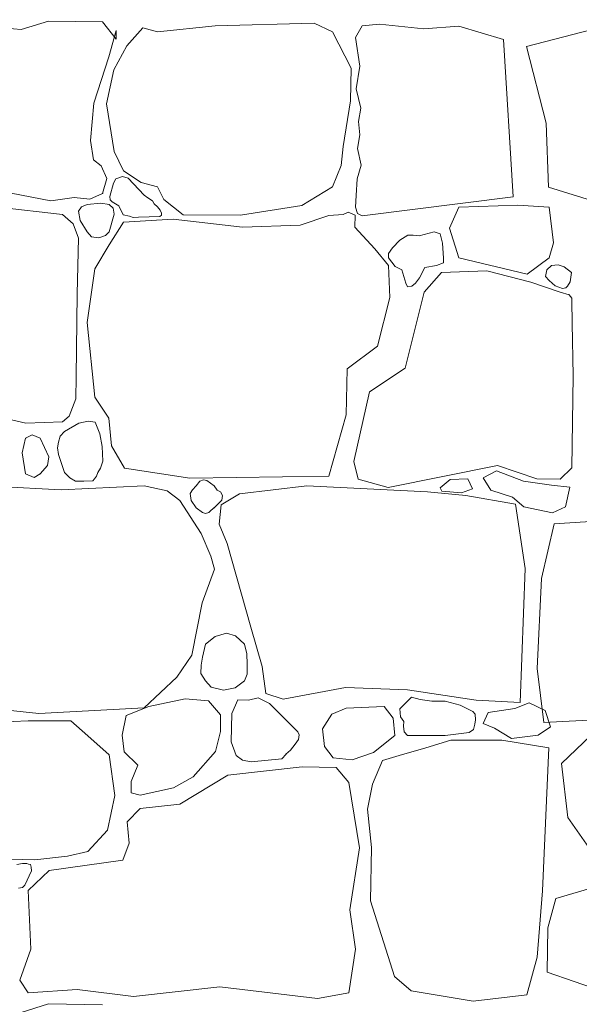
# Model space of a CAD drawing. Header units: centimetres. Extents: x 13236 to 130629, y -361 to 3059.
# Tile 29 of 71: x 76447 to 76498, y -23 to 66. Entities that reach past the tile are written whole.
import ezdxf

# ---------------------------------------------------------------- set-up
doc = ezdxf.new("R2010")
doc.units = ezdxf.units.CM
doc.header["$MEASUREMENT"] = 0
doc.linetypes.add('Wipeout_Contour', pattern=[100, 0, -100])
doc.layers.add('_elementy3d', color=7, linetype='Continuous')
doc.layers.add('_elementy3d_Nr_pióra__102', color=9, linetype='Continuous', lineweight=5)

# ---------------------------------------------------------------- blocks, each defined once
blk = doc.blocks.new('*X471', base_point=(73973.137, 422.665))
at = {"layer": '_elementy3d_Nr_pióra__102', "linetype": 'Continuous'}
for p, q in [((76449.795, 66.107), (76447.318, 65.339)), ((76454.699, 66.033), (76449.795, 66.107)), ((76447.318, 65.339), (76444.148, 65.636)), ((76455.913, 64.472), (76454.699, 66.033)), ((76455.269, 62.862), (76455.937, 65.265)), ((76455.937, 65.265), (76455.913, 64.472)), ((76458.34, 65.488), (76456.903, 63.853)), ((76459.677, 65.116), (76458.34, 65.488)), ((76464.903, 65.686), (76459.677, 65.116)), ((76473.869, 65.909), (76464.903, 65.686)), ((76475.529, 65.116), (76473.869, 65.909)), ((76478.229, 65.661), (76477.627, 64.613)), ((76479.788, 65.816), (76478.229, 65.661)), ((76483.826, 65.389), (76479.788, 65.816)), ((76486.996, 65.636), (76483.826, 65.389)), ((76491.052, 64.423), (76486.996, 65.636)), ((76493.137, 63.795), (76501.529, 65.983)), ((76477.238, 61.847), (76475.529, 65.116)), ((76477.627, 64.613), (76478.028, 62.009)), ((76491.913, 50.156), (76491.052, 64.423)), ((76456.903, 63.853), (76455.715, 61.698)), ((76494.904, 56.855), (76493.137, 63.795)), ((76453.906, 58.652), (76455.269, 62.862)), ((76455.715, 61.698), (76455.046, 58.602)), ((76477.164, 58.875), (76477.238, 61.847)), ((76478.028, 62.009), (76477.7, 59.954)), ((76477.7, 59.954), (76478.102, 58.202)), ((76453.609, 55.259), (76453.906, 58.652)), ((76455.046, 58.602), (76455.739, 54.268)), ((76476.52, 54.739), (76477.164, 58.875)), ((76478.102, 58.202), (76477.905, 56.991)), ((76477.905, 56.991), (76478.02, 55.803)), ((76495.135, 51.05), (76494.904, 56.855)), ((76478.02, 55.803), (76477.799, 54.559)), ((76453.882, 53.525), (76453.609, 55.259)), ((76476.321, 53.005), (76476.52, 54.739)), ((76477.799, 54.559), (76478.134, 53.036)), ((76455.739, 54.268), (76456.581, 52.534)), ((76454.575, 52.98), (76453.882, 53.525)), ((76455.095, 51.841), (76454.575, 52.98)), ((76475.529, 51.073), (76476.321, 53.005)), ((76478.134, 53.036), (76477.79, 51.8)), ((76454.699, 50.478), (76455.095, 51.841)), ((76456.5, 52.004), (76455.896, 51.79)), ((76457.023, 51.844), (76456.5, 52.004)), ((76456.581, 52.534), (76458.191, 51.469)), ((76458.478, 50.311), (76457.023, 51.844)), ((76477.79, 51.8), (76477.684, 50.285)), ((76455.674, 51.417), (76455.362, 50.183)), ((76455.896, 51.79), (76455.674, 51.417)), ((76458.191, 51.469), (76459.677, 51.073)), ((76459.677, 51.073), (76460.247, 49.909)), ((76472.755, 49.364), (76475.529, 51.073)), ((76504.03, 48.254), (76495.135, 51.05)), ((76446.402, 50.503), (76449.993, 49.81)), ((76449.993, 49.81), (76452.123, 50.107)), ((76452.123, 50.107), (76453.535, 49.958)), ((76453.535, 49.958), (76454.699, 50.478)), ((76455.362, 50.183), (76455.377, 49.879)), ((76458.786, 50.082), (76458.478, 50.311)), ((76459.22, 49.808), (76458.786, 50.082)), ((76477.684, 50.285), (76477.627, 49.221)), ((76478.229, 48.447), (76491.913, 50.156)), ((76451.058, 48.571), (76443.925, 49.364)), ((76452.774, 49.259), (76452.497, 48.861)), ((76453.287, 49.463), (76452.774, 49.259)), ((76454.547, 49.594), (76453.287, 49.463)), ((76455.294, 49.463), (76454.547, 49.594)), ((76455.653, 49.125), (76455.294, 49.463)), ((76455.377, 49.879), (76455.57, 49.707)), ((76455.57, 49.707), (76456.177, 49.338)), ((76455.746, 48.584), (76455.653, 49.125)), ((76456.177, 49.338), (76456.567, 48.538)), ((76459.371, 49.531), (76459.22, 49.808)), ((76459.681, 49.267), (76459.371, 49.531)), ((76459.903, 48.949), (76459.681, 49.267)), ((76460.247, 49.909), (76462.006, 48.547)), ((76467.207, 48.497), (76472.755, 49.364)), ((76477.627, 49.221), (76477.799, 48.664)), ((76486.996, 49.221), (76486.136, 47.324)), ((76492.332, 49.424), (76486.996, 49.221)), ((76495.17, 49.221), (76492.332, 49.424)), ((76495.573, 46.002), (76495.17, 49.221)), ((76452.013, 47.728), (76451.058, 48.571)), ((76452.497, 48.861), (76452.673, 48.014)), ((76455.294, 46.986), (76455.746, 48.584)), ((76456.567, 48.538), (76457.124, 48.421)), ((76457.124, 48.421), (76457.46, 48.286)), ((76457.46, 48.286), (76457.95, 48.316)), ((76457.95, 48.316), (76459.891, 48.37)), ((76459.891, 48.37), (76460.033, 48.488)), ((76460.029, 48.68), (76459.903, 48.949)), ((76460.033, 48.488), (76460.029, 48.68)), ((76462.006, 48.547), (76467.207, 48.497)), ((76475.207, 48.472), (76472.606, 47.581)), ((76476.513, 48.558), (76475.207, 48.472)), ((76476.955, 48.787), (76476.513, 48.558)), ((76477.594, 48.517), (76476.955, 48.787)), ((76477.56, 47.407), (76477.594, 48.517)), ((76477.799, 48.664), (76478.229, 48.447)), ((76452.521, 46.428), (76452.013, 47.728)), ((76452.673, 48.014), (76453.287, 46.986)), ((76456.581, 47.878), (76455.294, 45.82)), ((76461.089, 48.125), (76456.581, 47.878)), ((76467.38, 47.407), (76461.089, 48.125)), ((76472.606, 47.581), (76467.38, 47.407)), ((76479.393, 45.451), (76477.56, 47.407)), ((76453.287, 46.986), (76453.692, 46.522)), ((76453.692, 46.522), (76454.341, 46.455)), ((76454.341, 46.455), (76454.945, 46.648)), ((76454.945, 46.648), (76455.294, 46.986)), ((76482.375, 46.683), (76481.647, 46.225)), ((76482.842, 46.691), (76482.375, 46.683)), ((76483.405, 46.639), (76482.842, 46.691)), ((76484.749, 46.986), (76483.405, 46.639)), ((76485.306, 46.798), (76484.749, 46.986)), ((76485.527, 45.963), (76485.306, 46.798)), ((76486.136, 47.324), (76486.996, 44.62)), ((76452.389, 41.381), (76452.521, 46.428)), ((76455.294, 45.82), (76454.006, 43.642)), ((76480.975, 45.553), (76480.629, 45.036)), ((76481.647, 46.225), (76480.975, 45.553)), ((76485.617, 44.604), (76485.527, 45.963)), ((76495.17, 44.62), (76495.573, 46.002)), ((76480.631, 43.94), (76479.393, 45.451)), ((76480.629, 45.036), (76480.631, 44.62)), ((76480.631, 44.62), (76481.221, 43.859)), ((76480.73, 41.042), (76480.631, 43.94)), ((76481.221, 43.859), (76481.818, 43.556)), ((76483.906, 43.752), (76484.968, 43.933)), ((76484.968, 43.933), (76485.593, 44.194)), ((76485.593, 44.194), (76485.617, 44.604)), ((76486.996, 44.62), (76493.188, 43.15)), ((76493.188, 43.15), (76495.17, 44.62)), ((76494.959, 43.53), (76495.4, 43.931)), ((76495.4, 43.931), (76496, 44.002)), ((76496, 44.002), (76496.553, 43.809)), ((76496.553, 43.809), (76497.217, 43.3)), ((76454.006, 43.642), (76453.287, 38.763)), ((76481.818, 43.556), (76482.191, 42.33)), ((76483.415, 42.819), (76483.906, 43.752)), ((76485.436, 43.296), (76483.851, 41.512)), ((76489.547, 43.444), (76485.436, 43.296)), ((76493.51, 42.429), (76489.547, 43.444)), ((76494.86, 42.944), (76494.959, 43.53)), ((76495.17, 42.566), (76494.86, 42.944)), ((76497.217, 43.3), (76497.103, 42.444)), ((76482.191, 42.33), (76482.326, 42)), ((76482.326, 42), (76482.719, 42.049)), ((76482.719, 42.049), (76483.063, 42.32)), ((76483.063, 42.32), (76483.415, 42.819)), ((76496.185, 41.512), (76493.51, 42.429)), ((76495.72, 42.102), (76495.17, 42.566)), ((76496.388, 41.863), (76495.72, 42.102)), ((76496.846, 42.07), (76496.689, 41.899)), ((76497.103, 42.444), (76496.846, 42.07)), ((76452.314, 33.847), (76452.389, 41.381)), ((76483.851, 41.512), (76482.117, 34.627)), ((76496.989, 41.288), (76496.185, 41.512)), ((76496.689, 41.899), (76496.388, 41.863)), ((76497.243, 40.985), (76496.989, 41.288)), ((76479.616, 36.608), (76480.73, 41.042)), ((76497.25, 40.745), (76497.243, 40.985)), ((76497.275, 38.714), (76497.25, 40.745)), ((76453.287, 38.763), (76453.981, 32.002)), ((76497.374, 33.933), (76497.275, 38.714)), ((76476.866, 34.577), (76479.616, 36.608)), ((76476.767, 30.392), (76476.866, 34.577)), ((76482.117, 34.627), (76478.897, 32.472)), ((76452.267, 31.832), (76452.314, 33.847)), ((76497.225, 25.587), (76497.374, 33.933)), ((76478.897, 32.472), (76477.485, 26.156)), ((76451.664, 30.259), (76452.267, 31.832)), ((76453.981, 32.002), (76455.269, 30.094)), ((76475.207, 24.844), (76476.767, 30.392)), ((76445.543, 30.137), (76447.747, 29.638)), ((76447.747, 29.638), (76451.058, 29.748)), ((76451.058, 29.748), (76451.664, 30.259)), ((76452.531, 29.627), (76451.256, 28.881)), ((76453.402, 29.824), (76452.531, 29.627)), ((76454.025, 29.737), (76453.402, 29.824)), ((76454.278, 29.129), (76454.025, 29.737)), ((76455.269, 30.094), (76455.516, 27.593)), ((76448.323, 28.586), (76447.714, 28.262)), ((76449.027, 28.262), (76448.323, 28.586)), ((76451.256, 28.881), (76450.851, 28.454)), ((76454.456, 28.665), (76454.278, 29.129)), ((76454.666, 27.535), (76454.456, 28.665)), ((76447.714, 28.262), (76447.393, 26.949)), ((76449.82, 26.577), (76449.027, 28.262)), ((76450.693, 27.918), (76450.616, 27.392)), ((76450.851, 28.454), (76450.693, 27.918)), ((76447.393, 26.949), (76447.714, 25.042)), ((76450.616, 27.392), (76450.711, 26.8)), ((76450.711, 26.8), (76451.256, 25.166)), ((76454.724, 26.204), (76454.666, 27.535)), ((76455.516, 27.593), (76456.68, 25.562)), ((76449.696, 25.785), (76449.82, 26.577)), ((76454.499, 25.549), (76454.724, 26.204)), ((76477.485, 26.156), (76477.857, 24.546)), ((76447.714, 25.042), (76448.499, 24.715)), ((76448.499, 24.715), (76449.027, 25.042)), ((76449.027, 25.042), (76449.696, 25.785)), ((76451.256, 25.166), (76451.717, 24.668)), ((76454.154, 24.835), (76454.278, 25.166)), ((76454.278, 25.166), (76454.499, 25.549)), ((76456.68, 25.562), (76462.6, 24.646)), ((76480.581, 23.803), (76490.489, 25.785)), ((76490.398, 25.311), (76489.191, 24.693)), ((76492.871, 24.369), (76490.398, 25.311)), ((76490.489, 25.785), (76494.055, 24.596)), ((76496.185, 24.546), (76497.225, 25.587)), ((76451.717, 24.668), (76452.244, 24.385)), ((76452.244, 24.385), (76452.986, 24.376)), ((76452.986, 24.376), (76453.809, 24.395)), ((76453.809, 24.395), (76453.977, 24.596)), ((76453.977, 24.596), (76454.154, 24.835)), ((76462.6, 24.646), (76475.207, 24.844)), ((76463.527, 24.376), (76463.194, 23.952)), ((76463.843, 24.511), (76463.527, 24.376)), ((76464.16, 24.447), (76463.843, 24.511)), ((76464.804, 23.952), (76464.16, 24.447)), ((76477.857, 24.546), (76480.581, 23.803)), ((76485.305, 23.781), (76486.218, 24.516)), ((76486.218, 24.516), (76487.808, 24.575)), ((76487.808, 24.575), (76488.22, 23.692)), ((76489.191, 24.693), (76489.898, 23.574)), ((76495.402, 24.016), (76492.871, 24.369)), ((76494.055, 24.596), (76496.185, 24.546)), ((76450.934, 23.581), (76444.197, 23.952)), ((76458.478, 23.952), (76450.934, 23.581)), ((76460.544, 23.506), (76458.478, 23.952)), ((76461.684, 22.615), (76460.544, 23.506)), ((76462.835, 23.585), (76462.625, 23.259)), ((76462.625, 23.259), (76462.736, 22.635)), ((76463.194, 23.952), (76462.835, 23.585)), ((76465.08, 23.561), (76464.804, 23.952)), ((76465.374, 23.407), (76465.08, 23.561)), ((76465.564, 23.089), (76465.374, 23.407)), ((76467.108, 23.234), (76465.448, 22.243)), ((76473.225, 23.952), (76467.108, 23.234)), ((76484.148, 23.407), (76473.225, 23.952)), ((76487.64, 23.085), (76484.148, 23.407)), ((76485.453, 23.457), (76485.305, 23.781)), ((76487.248, 23.31), (76485.453, 23.457)), ((76488.22, 23.692), (76487.248, 23.31)), ((76489.898, 23.574), (76491.87, 22.927)), ((76497.051, 23.839), (76495.402, 24.016)), ((76496.668, 22.044), (76497.051, 23.839)), ((76463.64, 19.618), (76461.684, 22.615)), ((76462.736, 22.635), (76463.194, 21.971)), ((76464.804, 21.971), (76465.511, 22.659)), ((76465.511, 22.659), (76465.564, 23.089)), ((76492.118, 22.297), (76487.64, 23.085)), ((76491.87, 22.927), (76492.9, 22.044)), ((76463.194, 21.971), (76463.753, 21.53)), ((76463.753, 21.53), (76464.037, 21.446)), ((76464.037, 21.446), (76464.331, 21.534)), ((76464.331, 21.534), (76464.535, 21.745)), ((76464.535, 21.745), (76464.804, 21.971)), ((76465.448, 22.243), (76465.275, 20.485)), ((76493.014, 16.471), (76492.118, 22.297)), ((76492.9, 22.044), (76495.491, 21.514)), ((76495.491, 21.514), (76496.668, 22.044)), ((76500.125, 20.786), (76495.646, 20.512)), ((76465.275, 20.485), (76465.979, 18.727)), ((76495.646, 20.512), (76494.48, 15.538)), ((76464.507, 17.587), (76463.64, 19.618)), ((76465.979, 18.727), (76468.123, 11.147)), ((76464.854, 16.398), (76464.507, 17.587)), ((76463.715, 13.351), (76464.854, 16.398)), ((76492.545, 4.311), (76493.014, 16.471)), ((76494.48, 15.538), (76494.091, 7.397)), ((76462.773, 8.596), (76463.715, 13.351)), ((76468.123, 11.147), (76469.163, 7.58)), ((76464.902, 10.297), (76464.024, 9.581)), ((76465.923, 10.589), (76464.902, 10.297)), ((76466.748, 10.34), (76465.923, 10.589)), ((76467.547, 9.581), (76466.748, 10.34)), ((76464.024, 9.581), (76463.745, 8.411)), ((76467.778, 8.721), (76467.547, 9.581)), ((76461.436, 6.59), (76462.773, 8.596)), ((76463.745, 8.411), (76463.627, 7.687)), ((76467.804, 7.783), (76467.778, 8.721)), ((76463.627, 7.687), (76463.618, 6.94)), ((76467.808, 6.883), (76467.804, 7.783)), ((76469.163, 7.58), (76469.51, 5.128)), ((76494.091, 7.397), (76494.689, 2.495)), ((76458.478, 3.816), (76461.436, 6.59)), ((76463.618, 6.94), (76464.024, 6.268)), ((76464.024, 6.268), (76464.548, 5.705)), ((76466.726, 5.635), (76467.547, 6.268)), ((76467.547, 6.268), (76467.808, 6.883)), ((76464.548, 5.705), (76465.661, 5.43)), ((76465.661, 5.43), (76466.726, 5.635)), ((76471.071, 4.608), (76476.718, 5.649)), ((76476.718, 5.649), (76482.34, 5.45)), ((76482.34, 5.45), (76488.557, 4.509)), ((76462.179, 4.633), (76458.885, 3.94)), ((76464.284, 4.46), (76462.179, 4.633)), ((76466.962, 4.535), (76466.403, 3.296)), ((76467.931, 4.5), (76466.962, 4.535)), ((76468.795, 4.723), (76467.931, 4.5)), ((76469.832, 4.212), (76468.795, 4.723)), ((76469.51, 5.128), (76471.071, 4.608)), ((76482.694, 4.772), (76482.34, 4.435)), ((76483.477, 4.59), (76482.694, 4.772)), ((76484.546, 4.414), (76483.477, 4.59)), ((76488.557, 4.509), (76492.545, 4.311)), ((76444.197, 3.816), (76448.928, 3.32)), ((76448.928, 3.32), (76458.478, 3.816)), ((76458.885, 3.94), (76456.829, 3.122)), ((76465.399, 3.172), (76464.284, 4.46)), ((76472.408, 1.636), (76469.832, 4.212)), ((76476.767, 3.791), (76475.479, 3.246)), ((76480.235, 3.94), (76476.767, 3.791)), ((76481.052, 2.875), (76480.235, 3.94)), ((76482.34, 4.435), (76481.648, 3.72)), ((76481.648, 3.72), (76481.708, 3.009)), ((76485.758, 4.435), (76484.546, 4.414)), ((76487.13, 4.072), (76485.758, 4.435)), ((76487.719, 3.747), (76487.13, 4.072)), ((76488.276, 3.472), (76487.719, 3.747)), ((76489.663, 3.384), (76492.082, 3.745)), ((76492.082, 3.745), (76493.382, 4.287)), ((76493.382, 4.287), (76494.827, 3.565)), ((76456.829, 3.122), (76456.456, 1.329)), ((76465.374, 1.686), (76465.399, 3.172)), ((76466.403, 3.296), (76466.365, 0.745)), ((76475.479, 3.246), (76474.648, 1.906)), ((76481.189, 1.316), (76481.052, 2.875)), ((76481.708, 3.009), (76481.995, 2.59)), ((76488.485, 3.24), (76488.276, 3.472)), ((76488.441, 2.331), (76488.491, 2.728)), ((76488.491, 2.728), (76488.485, 3.24)), ((76489.194, 2.409), (76489.663, 3.384)), ((76494.689, 2.495), (76503.56, 2.944)), ((76494.827, 3.565), (76495.296, 2.084)), ((76447.962, 2.652), (76444.197, 2.453)), ((76451.826, 2.627), (76447.962, 2.652)), ((76453.362, 1.289), (76451.826, 2.627)), ((76474.648, 1.906), (76474.811, 0.299)), ((76481.995, 2.59), (76481.984, 2.155)), ((76481.984, 2.155), (76482.039, 1.648)), ((76487.934, 1.582), (76488.325, 1.846)), ((76488.325, 1.846), (76488.441, 2.331)), ((76490.241, 1.976), (76489.194, 2.409)), ((76491.757, 1.037), (76490.241, 1.976)), ((76495.296, 2.084), (76494.177, 1.326)), ((76499.628, 1.947), (76496.3, -1.223)), ((76455.293, -0.444), (76453.362, 1.289)), ((76456.456, 1.329), (76456.656, -0.172)), ((76464.943, -0.155), (76465.374, 1.686)), ((76472.156, 0.533), (76472.444, 0.952)), ((76472.505, 1.375), (76472.408, 1.636)), ((76472.444, 0.952), (76472.505, 1.375)), ((76479.269, -0.221), (76481.189, 1.316)), ((76482.039, 1.648), (76482.34, 1.314)), ((76482.34, 1.314), (76485.758, 1.314)), ((76486.278, 0.893), (76483.999, 0.2)), ((76485.758, 1.314), (76487.934, 1.582)), ((76488.582, 0.893), (76486.278, 0.893)), ((76490.885, 0.893), (76488.582, 0.893)), ((76495.144, 0.19), (76490.885, 0.893)), ((76494.177, 1.326), (76491.757, 1.037)), ((76466.365, 0.745), (76466.818, -0.506)), ((76471.741, -0.022), (76472.156, 0.533)), ((76474.811, 0.299), (76475.603, -0.717)), ((76483.999, 0.2), (76481.597, -0.494)), ((76494.576, -12.774), (76495.144, 0.19)), ((76455.814, -4.135), (76455.293, -0.444)), ((76456.656, -0.172), (76457.894, -1.386)), ((76462.897, -2.426), (76464.943, -0.155)), ((76466.818, -0.506), (76467.389, -0.925)), ((76468.173, -1.064), (76470.951, -0.798)), ((76470.951, -0.798), (76471.328, -0.377)), ((76471.318, -0.395), (76471.741, -0.022)), ((76475.603, -0.717), (76477.312, -0.89)), ((76477.312, -0.89), (76479.269, -0.221)), ((76481.597, -0.494), (76480.059, -0.956)), ((76457.894, -1.386), (76457.275, -2.847)), ((76472.78, -1.534), (76466.043, -2.277)), ((76467.389, -0.925), (76468.173, -1.064)), ((76475.876, -1.584), (76472.78, -1.534)), ((76477.015, -2.963), (76475.876, -1.584)), ((76480.059, -0.956), (76479.153, -3.108)), ((76496.3, -1.223), (76496.89, -6.129)), ((76461.114, -3.441), (76462.897, -2.426)), ((76466.043, -2.277), (76461.708, -4.903)), ((76457.275, -2.847), (76457.3, -3.887)), ((76458.092, -4.11), (76461.114, -3.441)), ((76477.981, -8.865), (76477.015, -2.963)), ((76479.153, -3.108), (76478.699, -5.367)), ((76455.145, -7.28), (76455.814, -4.135)), ((76457.3, -3.887), (76458.092, -4.11)), ((76458.092, -5.324), (76456.928, -6.512)), ((76461.708, -4.903), (76458.092, -5.324)), ((76478.699, -5.367), (76479.09, -8.849)), ((76496.89, -6.129), (76499.628, -10.053)), ((76456.928, -6.512), (76457.102, -8.444)), ((76453.362, -9.212), (76455.145, -7.28)), ((76457.102, -8.444), (76456.532, -10.005)), ((76477.114, -14.513), (76477.981, -8.865)), ((76479.09, -8.849), (76478.996, -13.695)), ((76448.557, -9.98), (76451.504, -9.633)), ((76451.504, -9.633), (76453.362, -9.212)), ((76444.371, -9.856), (76448.557, -9.98)), ((76447.425, -10.289), (76446.917, -10.395)), ((76447.837, -10.302), (76447.425, -10.289)), ((76447.965, -10.354), (76447.837, -10.302)), ((76448.168, -10.382), (76447.965, -10.354)), ((76448.229, -10.627), (76448.168, -10.382)), ((76448.242, -10.968), (76448.229, -10.627)), ((76456.532, -10.005), (76449.845, -10.921)), ((76447.656, -12.258), (76448.242, -10.968)), ((76449.845, -10.921), (76447.962, -12.754)), ((76447.061, -12.534), (76447.438, -12.48)), ((76447.438, -12.48), (76447.656, -12.258)), ((76501.351, -11.813), (76495.802, -13.473)), ((76447.962, -12.754), (76448.185, -18.054)), ((76494.109, -18.789), (76494.576, -12.774)), ((76478.996, -13.695), (76481.151, -20.556)), ((76495.802, -13.473), (76495.05, -16.119)), ((76477.634, -18.054), (76477.114, -14.513)), ((76495.05, -16.119), (76495.001, -20.149)), ((76448.185, -18.054), (76447.194, -20.878)), ((76477.015, -22.042), (76477.634, -18.054)), ((76493.171, -22.199), (76494.109, -18.789)), ((76495.001, -20.149), (76501.351, -22.364)), ((76447.194, -20.878), (76447.962, -22.042)), ((76481.151, -20.556), (76482.687, -21.844)), ((76447.962, -22.042), (76452.396, -21.72)), ((76452.396, -21.72), (76457.498, -22.364)), ((76457.498, -22.364), (76465.324, -21.472)), ((76465.324, -21.472), (76474.191, -22.537)), ((76474.191, -22.537), (76477.015, -22.042)), ((76482.687, -21.844), (76488.284, -22.785)), ((76488.284, -22.785), (76493.171, -22.199)), ((76449.795, -23.033), (76447.318, -23.8)), ((76454.699, -23.107), (76449.795, -23.033))]:
    blk.add_line(p, q, dxfattribs=at)
for p in [(76454.699, 50.478), (76496.989, 41.288), (76447.714, 28.262), (76449.027, 25.042), (76464.804, 21.971)]:
    blk.add_point(p, dxfattribs=at)
blk = doc.blocks.new('Wypełnienie_1_4', base_point=(73973.137, 422.665))
at = {"linetype": 'Wipeout_Contour', "ltscale": 915013.973191}
blk.add_wipeout([(75816.73, -35.203), (75816.73, -115.203), (75898.811, -116.617), (76246.843, -127.339), (76589.223, -131.398), (76589.223, 149.797), (76452.224, 149.797), (76452.224, 89.797), (76342.227, 89.797), (76342.227, 20.813), (76233.719, 20.813), (76233.719, -35.203)], dxfattribs=at).dxf.layer = '_elementy3d'
at = {"layer": '_elementy3d_Nr_pióra__102', "linetype": 'Continuous'}
blk.add_blockref('*X471', (73973.137, 422.665), dxfattribs=at)

msp = doc.modelspace()

# ---------------------------------------------------------------- block references
at = {"layer": '_elementy3d_Nr_pióra__102', "linetype": 'Continuous'}
msp.add_blockref('Wypełnienie_1_4', (73973.137, 422.665), dxfattribs=at)

doc.saveas('drawing.dxf')
